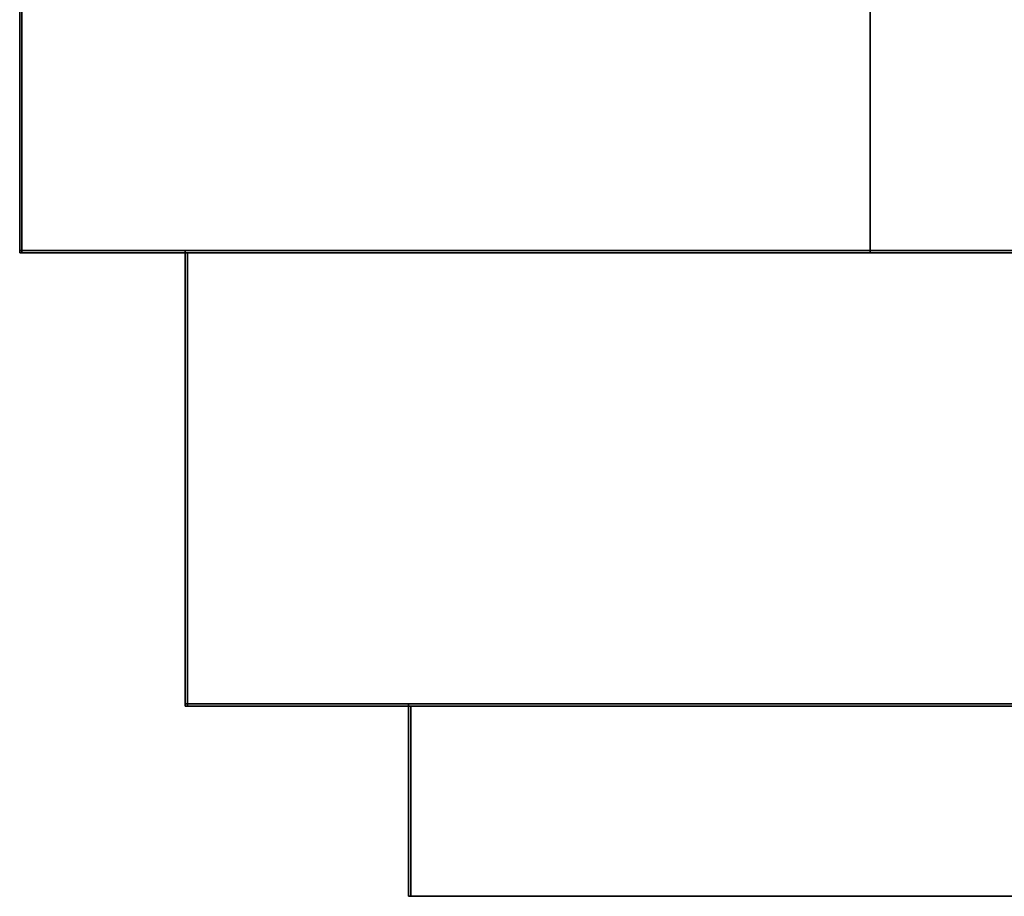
# Model space of a CAD drawing. Extents: x -4.6 to 21.5, y -2.8 to 21.5.
# Tile 1 of 184: x 0 to 4.3, y -2.8 to 1. Entities that reach past the tile are written whole.
import ezdxf

# ---------------------------------------------------------------- set-up
doc = ezdxf.new("R2010")
doc.units = 0

# ---------------------------------------------------------------- blocks, each defined once
blk = doc.blocks.new('Box-68af6b00-2c81-4e19-b1b7-bfd00fa7d043')
at = {"color": 253, "linetype": 'Continuous', "true_color": 0xa0a0a0, "transparency": 33554687}
mesh = blk.add_polyface(dxfattribs=at)
corners = [(3.75, 0, 37.99), (14.13, 0, 37.99), (14.13, 7.72, 37.99), (3.75, 7.72, 37.99), (3.75, 0, 38), (14.13, 0, 38), (14.13, 7.72, 38), (3.75, 7.72, 38)]
mesh.append_faces([[corners[k] for k in face] for face in [(0, 1, 2, 3), (4, 5, 6, 7), (0, 1, 5, 4), (1, 2, 6, 5), (2, 3, 7, 6), (3, 0, 4, 7)]], dxfattribs={"color": 253})
blk = doc.blocks.new('Box-01b1a802-5564-4fb4-a1d9-026b22bb477a')
at = {"color": 253, "linetype": 'Continuous', "true_color": 0xa0a0a0, "transparency": 33554687}
mesh = blk.add_polyface(dxfattribs=at)
corners = [(0, 0, 37.99), (3.75, 0, 37.99), (3.75, 21.5, 37.99), (0, 21.5, 37.99), (0, 0, 38), (3.75, 0, 38), (3.75, 21.5, 38), (0, 21.5, 38)]
mesh.append_faces([[corners[k] for k in face] for face in [(0, 1, 2, 3), (4, 5, 6, 7), (0, 1, 5, 4), (1, 2, 6, 5), (2, 3, 7, 6), (3, 0, 4, 7)]], dxfattribs={"color": 253})
blk = doc.blocks.new('Box-d0b0fb76-a4ce-4ba5-a8d4-83a9c39da63e')
at = {"color": 253, "linetype": 'Continuous', "true_color": 0xa0a0a0, "transparency": 33554687}
mesh = blk.add_polyface(dxfattribs=at)
corners = [(0, 0), (21.5, 0), (21.5, 21.5), (0, 21.5), (0, 0, 0.01), (21.5, 0, 0.01), (21.5, 21.5, 0.01), (0, 21.5, 0.01)]
mesh.append_faces([[corners[k] for k in face] for face in [(0, 1, 2, 3), (4, 5, 6, 7), (0, 1, 5, 4), (1, 2, 6, 5), (2, 3, 7, 6), (3, 0, 4, 7)]], dxfattribs={"color": 253})
blk = doc.blocks.new('Box-497f17f3-8932-430e-ad36-d0142c27cbf6')
at = {"color": 253, "linetype": 'Continuous', "true_color": 0xa0a0a0, "transparency": 33554687}
mesh = blk.add_polyface(dxfattribs=at)
corners = [(0, 0), (0.01, 0), (0.01, 21.5), (0, 21.5), (0, 0, 38), (0.01, 0, 38), (0.01, 21.5, 38), (0, 21.5, 38)]
mesh.append_faces([[corners[k] for k in face] for face in [(0, 1, 2, 3), (4, 5, 6, 7), (0, 1, 5, 4), (1, 2, 6, 5), (2, 3, 7, 6), (3, 0, 4, 7)]], dxfattribs={"color": 253})
blk = doc.blocks.new('Box-516c686f-260c-44f7-a8e3-20ec958046ef')
at = {"color": 253, "linetype": 'Continuous', "true_color": 0xa0a0a0, "transparency": 33554687}
mesh = blk.add_polyface(dxfattribs=at)
corners = [(0.73, 0), (20.77, 0), (20.77, 0.01), (0.73, 0.01), (0.73, 0, 17.625), (20.77, 0, 17.625), (20.77, 0.01, 17.625), (0.73, 0.01, 17.625)]
mesh.append_faces([[corners[k] for k in face] for face in [(0, 1, 2, 3), (4, 5, 6, 7), (0, 1, 5, 4), (1, 2, 6, 5), (2, 3, 7, 6), (3, 0, 4, 7)]], dxfattribs={"color": 253})
blk = doc.blocks.new('Box-a861102d-c314-495d-a129-932b7b54b28b')
at = {"color": 253, "linetype": 'Continuous', "true_color": 0xa0a0a0, "transparency": 33554687}
mesh = blk.add_polyface(dxfattribs=at)
corners = [(0, 0), (0.73, 0), (0.73, 0.01), (0, 0.01), (0, 0, 38), (0.73, 0, 38), (0.73, 0.01, 38), (0, 0.01, 38)]
mesh.append_faces([[corners[k] for k in face] for face in [(0, 1, 2, 3), (4, 5, 6, 7), (0, 1, 5, 4), (1, 2, 6, 5), (2, 3, 7, 6), (3, 0, 4, 7)]], dxfattribs={"color": 253})
blk = doc.blocks.new('Box-7752fc4b-45df-4ebf-ac22-32ace791d74b')
at = {"color": 253, "linetype": 'Continuous', "true_color": 0xa0a0a0, "transparency": 33554687}
mesh = blk.add_polyface(dxfattribs=at)
corners = [(0.73, 0, 37.375), (20.77, 0, 37.375), (20.77, 0.01, 37.375), (0.73, 0.01, 37.375), (0.73, 0, 38), (20.77, 0, 38), (20.77, 0.01, 38), (0.73, 0.01, 38)]
mesh.append_faces([[corners[k] for k in face] for face in [(0, 1, 2, 3), (4, 5, 6, 7), (0, 1, 5, 4), (1, 2, 6, 5), (2, 3, 7, 6), (3, 0, 4, 7)]], dxfattribs={"color": 253})
blk = doc.blocks.new('ForwardOpening-e99d8f63-e29a-4de5-ba0b-e7ef4f9365db')
at = {"linetype": 'Continuous', "transparency": 33554687}
for name in ['Box-a861102d-c314-495d-a129-932b7b54b28b', 'Box-516c686f-260c-44f7-a8e3-20ec958046ef', 'Box-7752fc4b-45df-4ebf-ac22-32ace791d74b']:
    blk.add_blockref(name, (0, 0), dxfattribs=at)
blk = doc.blocks.new('UpwardOpening-ebd0432c-1462-4d78-9f76-0f2f43133892')
at = {"linetype": 'Continuous', "transparency": 33554687}
for name in ['Box-01b1a802-5564-4fb4-a1d9-026b22bb477a', 'Box-68af6b00-2c81-4e19-b1b7-bfd00fa7d043']:
    blk.add_blockref(name, (0, 0), dxfattribs=at)
blk = doc.blocks.new('21a93257-6e53-413b-abaf-17a2213c0b8e')
at = {"linetype": 'Continuous', "transparency": 33554687}
for name in ['Box-01b1a802-5564-4fb4-a1d9-026b22bb477a', 'Box-d0b0fb76-a4ce-4ba5-a8d4-83a9c39da63e', 'Box-497f17f3-8932-430e-ad36-d0142c27cbf6', 'UpwardOpening-ebd0432c-1462-4d78-9f76-0f2f43133892', 'Box-68af6b00-2c81-4e19-b1b7-bfd00fa7d043', 'ForwardOpening-e99d8f63-e29a-4de5-ba0b-e7ef4f9365db']:
    blk.add_blockref(name, (0, 0), dxfattribs=at)
blk = doc.blocks.new('Box-9b2d08f8-c15a-4d11-8779-57a6f02d655b')
at = {"color": 253, "linetype": 'Continuous', "true_color": 0xa0a0a0, "transparency": 33554687}
mesh = blk.add_polyface(dxfattribs=at)
corners = [(0.985, 0), (19.055, 0), (19.055, 0.01), (0.985, 0.01), (0.985, 0, 0.84), (19.055, 0, 0.84), (19.055, 0.01, 0.84), (0.985, 0.01, 0.84)]
mesh.append_faces([[corners[k] for k in face] for face in [(0, 1, 2, 3), (4, 5, 6, 7), (0, 1, 5, 4), (1, 2, 6, 5), (2, 3, 7, 6), (3, 0, 4, 7)]], dxfattribs={"color": 253})
blk = doc.blocks.new('Box-fbe394dd-6e89-4ec9-8db2-e40bc861d64b')
at = {"color": 253, "linetype": 'Continuous', "true_color": 0xa0a0a0, "transparency": 33554687}
mesh = blk.add_polyface(dxfattribs=at)
corners = [(0, 0), (0.985, 0), (0.985, 0.01), (0, 0.01), (0, 0, 19.75), (0.985, 0, 19.75), (0.985, 0.01, 19.75), (0, 0.01, 19.75)]
mesh.append_faces([[corners[k] for k in face] for face in [(0, 1, 2, 3), (4, 5, 6, 7), (0, 1, 5, 4), (1, 2, 6, 5), (2, 3, 7, 6), (3, 0, 4, 7)]], dxfattribs={"color": 253})
blk = doc.blocks.new('Box-5dcac273-e8cd-47ed-89ee-07adc5108adb')
at = {"color": 253, "linetype": 'Continuous', "true_color": 0xa0a0a0, "transparency": 33554687}
mesh = blk.add_polyface(dxfattribs=at)
corners = [(0.985, 0, 18.91), (19.055, 0, 18.91), (19.055, 0.01, 18.91), (0.985, 0.01, 18.91), (0.985, 0, 19.75), (19.055, 0, 19.75), (19.055, 0.01, 19.75), (0.985, 0.01, 19.75)]
mesh.append_faces([[corners[k] for k in face] for face in [(0, 1, 2, 3), (4, 5, 6, 7), (0, 1, 5, 4), (1, 2, 6, 5), (2, 3, 7, 6), (3, 0, 4, 7)]], dxfattribs={"color": 253})
blk = doc.blocks.new('Box-605d9711-0f9d-4897-8cba-a4c1f1badbb1')
at = {"color": 253, "linetype": 'Continuous', "true_color": 0xa0a0a0, "transparency": 33554687}
mesh = blk.add_polyface(dxfattribs=at)
corners = [(0.985, -0.839, 0.84), (0.995, -0.839, 0.84), (0.995, 0, 0.84), (0.985, 0, 0.84), (0.985, -0.839, 18.91), (0.995, -0.839, 18.91), (0.995, 0, 18.91), (0.985, 0, 18.91)]
mesh.append_faces([[corners[k] for k in face] for face in [(0, 1, 2, 3), (4, 5, 6, 7), (0, 1, 5, 4), (1, 2, 6, 5), (2, 3, 7, 6), (3, 0, 4, 7)]], dxfattribs={"color": 253})
blk = doc.blocks.new('Box-6f29bd9f-a2ca-456a-a7d7-94bb9f8058a1')
at = {"color": 253, "linetype": 'Continuous', "true_color": 0xa0a0a0, "transparency": 33554687}
mesh = blk.add_polyface(dxfattribs=at)
corners = [(0.985, -0.839, 0.84), (19.055, -0.839, 0.84), (19.055, 0, 0.84), (0.985, 0, 0.84), (0.985, -0.839, 0.85), (19.055, -0.839, 0.85), (19.055, 0, 0.85), (0.985, 0, 0.85)]
mesh.append_faces([[corners[k] for k in face] for face in [(0, 1, 2, 3), (4, 5, 6, 7), (0, 1, 5, 4), (1, 2, 6, 5), (2, 3, 7, 6), (3, 0, 4, 7)]], dxfattribs={"color": 253})
blk = doc.blocks.new('Box-c639515e-532c-48ff-b711-b21b999ecb25')
at = {"color": 253, "linetype": 'Continuous', "true_color": 0xa0a0a0, "transparency": 33554687}
mesh = blk.add_polyface(dxfattribs=at)
corners = [(0.985, -0.839, 18.91), (19.055, -0.839, 18.91), (19.055, 0, 18.91), (0.985, 0, 18.91), (0.985, -0.839, 18.92), (19.055, -0.839, 18.92), (19.055, 0, 18.92), (0.985, 0, 18.92)]
mesh.append_faces([[corners[k] for k in face] for face in [(0, 1, 2, 3), (4, 5, 6, 7), (0, 1, 5, 4), (1, 2, 6, 5), (2, 3, 7, 6), (3, 0, 4, 7)]], dxfattribs={"color": 253})
blk = doc.blocks.new('Box-65074cda-6b02-475d-8834-b550d8b64655')
at = {"color": 253, "linetype": 'Continuous', "true_color": 0xa0a0a0, "transparency": 33554687}
mesh = blk.add_polyface(dxfattribs=at)
corners = [(0, 0), (20.04, 0), (20.04, 2), (0, 2), (0, 0, 0.01), (20.04, 0, 0.01), (20.04, 2, 0.01), (0, 2, 0.01)]
mesh.append_faces([[corners[k] for k in face] for face in [(0, 1, 2, 3), (4, 5, 6, 7), (0, 1, 5, 4), (1, 2, 6, 5), (2, 3, 7, 6), (3, 0, 4, 7)]], dxfattribs={"color": 253})
blk = doc.blocks.new('Box-759c5815-b176-46f3-a1b5-14ffc40e28ca')
at = {"color": 253, "linetype": 'Continuous', "true_color": 0xa0a0a0, "transparency": 33554687}
mesh = blk.add_polyface(dxfattribs=at)
corners = [(0, 0), (20.04, 0), (20.04, 2), (0, 2), (0, 0, 0.01), (20.04, 0, 0.01), (20.04, 2, 0.01), (0, 2, 0.01)]
mesh.append_faces([[corners[k] for k in face] for face in [(0, 1, 2, 3), (4, 5, 6, 7), (0, 1, 5, 4), (1, 2, 6, 5), (2, 3, 7, 6), (3, 0, 4, 7)]], dxfattribs={"color": 253})
blk = doc.blocks.new('Box-fee65d06-f24c-42f9-985b-60a54d3ef01b')
at = {"color": 253, "linetype": 'Continuous', "true_color": 0xa0a0a0, "transparency": 33554687}
mesh = blk.add_polyface(dxfattribs=at)
corners = [(0, 0), (0.01, 0), (0.01, 2), (0, 2), (0, 0, 19.75), (0.01, 0, 19.75), (0.01, 2, 19.75), (0, 2, 19.75)]
mesh.append_faces([[corners[k] for k in face] for face in [(0, 1, 2, 3), (4, 5, 6, 7), (0, 1, 5, 4), (1, 2, 6, 5), (2, 3, 7, 6), (3, 0, 4, 7)]], dxfattribs={"color": 253})
blk = doc.blocks.new('ForwardOpening-8a85e7c9-d79c-4b54-aef2-149a78a551e2')
at = {"linetype": 'Continuous', "transparency": 33554687}
for name in ['Box-fbe394dd-6e89-4ec9-8db2-e40bc861d64b', 'Box-9b2d08f8-c15a-4d11-8779-57a6f02d655b', 'Box-5dcac273-e8cd-47ed-89ee-07adc5108adb', 'Box-605d9711-0f9d-4897-8cba-a4c1f1badbb1', 'Box-6f29bd9f-a2ca-456a-a7d7-94bb9f8058a1', 'Box-c639515e-532c-48ff-b711-b21b999ecb25']:
    blk.add_blockref(name, (0, 0), dxfattribs=at)
blk = doc.blocks.new('9ec77061-e295-4c7e-9be8-efc3a00ba640')
at = {"linetype": 'Continuous', "transparency": 33554687}
for name, p in [('Box-65074cda-6b02-475d-8834-b550d8b64655', (0, 0)), ('Box-759c5815-b176-46f3-a1b5-14ffc40e28ca', (0, 0, 19.74)), ('Box-fee65d06-f24c-42f9-985b-60a54d3ef01b', (0, 0)), ('Box-fbe394dd-6e89-4ec9-8db2-e40bc861d64b', (0, 0)), ('ForwardOpening-8a85e7c9-d79c-4b54-aef2-149a78a551e2', (0, 0)), ('Box-9b2d08f8-c15a-4d11-8779-57a6f02d655b', (0, 0)), ('Box-5dcac273-e8cd-47ed-89ee-07adc5108adb', (0, 0)), ('Box-605d9711-0f9d-4897-8cba-a4c1f1badbb1', (0, 0)), ('Box-6f29bd9f-a2ca-456a-a7d7-94bb9f8058a1', (0, 0)), ('Box-c639515e-532c-48ff-b711-b21b999ecb25', (0, 0))]:
    blk.add_blockref(name, p, dxfattribs=at)
blk = doc.blocks.new('78993da6-a1e3-4514-ac14-c9c044233ebf')
at = {"linetype": 'Continuous', "transparency": 33554687}
for name, p in [('21a93257-6e53-413b-abaf-17a2213c0b8e', (0, 0)), ('9ec77061-e295-4c7e-9be8-efc3a00ba640', (0.73, -2, 17.625))]:
    blk.add_blockref(name, p, dxfattribs=at)

msp = doc.modelspace()

# ---------------------------------------------------------------- block references
at = {"transparency": 33554687}
msp.add_blockref('78993da6-a1e3-4514-ac14-c9c044233ebf', (0, 0), dxfattribs=at)

doc.saveas('drawing.dxf')
